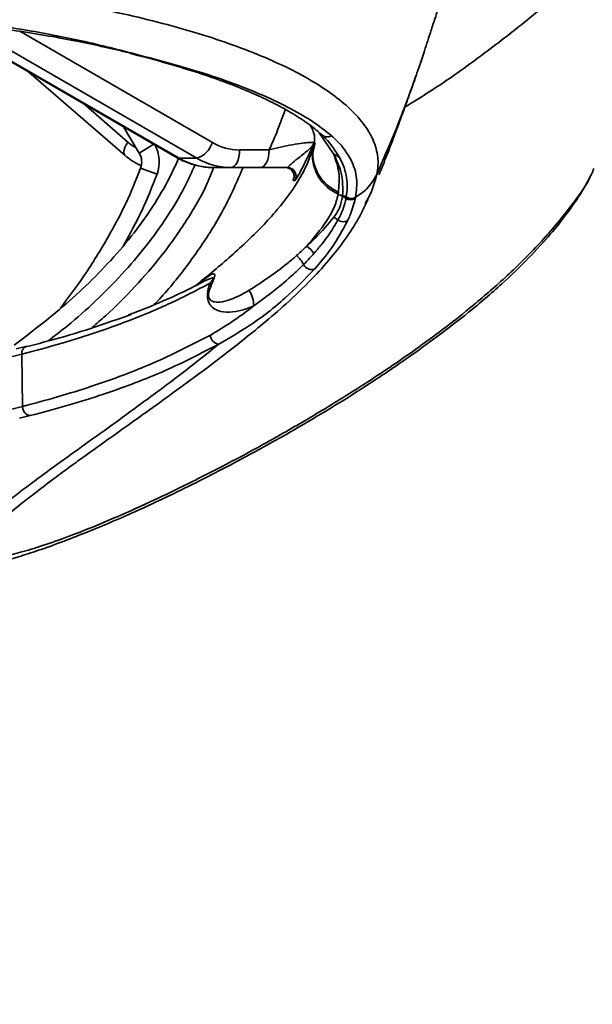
# Model space of a CAD drawing. Header units: millimetres. Extents: x 6316 to 18291, y -19059 to -9021.
# Tile 7 of 146: x 10779 to 10844, y -16102 to -15990. Entities that reach past the tile are written whole.
import ezdxf

# ---------------------------------------------------------------- set-up
doc = ezdxf.new("R2010")
doc.units = ezdxf.units.MM
doc.header["$LTSCALE"] = 10
doc.header["$PDSIZE"] = -1
doc.linetypes.add('CENTER', pattern=[50.8, 31.75, -6.35, 6.35, -6.35])
doc.layers.get('Defpoints').update_dxf_attribs({"true_color": 0x5e5e5e})
doc.layers.add('中心线层', color=1, linetype='CENTER')
doc.dimstyles.new('ISO-25', dxfattribs={"dimscale": 20, "dimtxt": 4, "dimasz": 3.05, "dimexe": 3, "dimexo": 0.625, "dimtad": 1, "dimdec": 0, "dimtxsty": 'Standard', "dimcen": 2.5, "dimclrd": 1, "dimclre": 1, "dimclrt": 4, "dimadec": 1, "dimazin": 2, "dimtfac": 1, "dimtdec": 0, "dimtmove": 0, "dimatfit": 0, "dimfxl": 1, "dimarcsym": 0})

# ---------------------------------------------------------------- blocks, each defined once
blk = doc.blocks.new('*D145')
at = {"layer": 'Defpoints', "color": 0, "linetype": 'ByBlock', "lineweight": 20, "transparency": 16777216}
for p in [(10584.24, -15808.37), (11013.17, -16065.33)]:
    blk.add_point(p, dxfattribs=at)
at = {"layer": '中心线层', "color": 1, "linetype": 'ByBlock', "lineweight": -2, "transparency": 16777216}
for p, q in [((10584.24, -15808.37), (11013.17, -16065.33)), ((11065.49, -16096.68), (11477.26, -16343.36))]:
    blk.add_line(p, q, dxfattribs=at)
at = {"layer": '中心线层', "color": 1, "linetype": 'ByBlock', "lineweight": 20, "transparency": 16777216}
blk.add_solid([(11070.72, -16087.96), (11060.27, -16105.4), (11013.17, -16065.33)], dxfattribs=at)
at = {"layer": '中心线层', "color": 4, "linetype": 'ByBlock', "lineweight": 20, "transparency": 16777216, "insert": (11399.48, -16235.04), "char_height": 80, "attachment_point": 5, "rotation": 329.0753}
blk.add_mtext('R500', dxfattribs=at)

msp = doc.modelspace()

# ---------------------------------------------------------------- linework, layer by layer
at = {"color": 7, "linetype": 'Continuous', "lineweight": 35}
for p, q in [((10770.09, -15990.22), (10797.01, -16005.76)), ((10770.25, -15990.24), (10797.24, -16005.82)), ((10799.24, -16005.82), (10772.73, -15990.51)), ((10779.09, -15991.37), (10801.01, -16004.03)), ((10791.68, -15993.91), (10792.25, -15994.06)), ((10791.9, -15993.9), (10792.52, -15994.04)), ((10780.11, -15996), (10791.06, -16005.49)), ((10786.28, -15999.56), (10791.37, -16003.97)), ((10792.68, -16005.22), (10790.9, -16002.23)), ((10814.81, -16005.31), (10813.19, -16002.92)), ((10794.35, -16004.23), (10792.68, -16005.22)), ((10812.62, -16004.09), (10812.58, -16004.24)), ((10812.71, -16004.1), (10812.61, -16004.57)), ((10804.11, -16004.87), (10807.48, -16004.87)), ((10797.24, -16005.82), (10799.24, -16005.82)), ((10792.84, -16006.93), (10794.72, -16007.62)), ((10803.11, -16006.87), (10801.11, -16006.87)), ((10806.48, -16006.87), (10803.11, -16006.87)), ((10819.74, -16007.65), (10819.74, -16007.65)), ((10815.33, -16009.9), (10815.84, -16010.13)), ((10815.84, -16010.13), (10816.24, -16010.35)), ((10815.85, -16010), (10816.26, -16010.22)), ((10816.24, -16010.35), (10816.23, -16010.39)), ((10816.26, -16010.22), (10816.24, -16010.35)), ((10817.3, -16010.39), (10817.29, -16010.42)), ((10817.33, -16010.26), (10817.3, -16010.39)), ((10799.52, -16020.12), (10799.4, -16020.19)), ((10779.88, -16027.21), (10778.67, -16027.51)), ((10780.12, -16027.2), (10779.89, -16027.23)), ((10779.29, -16028.12), (10779.39, -16034.06)), ((10778.17, -16034.36), (10779.39, -16034.06))]:
    msp.add_line(p, q, dxfattribs=at)
at = {"color": 7, "linetype": 'Continuous', "lineweight": 35, "flags": 128}
for points in [[(10791.06, -16005.49), (10791.03, -16005.45), (10790.95, -16005.3), (10790.93, -16005.11), (10790.96, -16004.86), (10791.05, -16004.59), (10791.19, -16004.29), (10791.37, -16003.97)], [(10791.37, -16003.97), (10791.77, -16004.29), (10792.16, -16004.55)], [(10803.11, -16006.87), (10803.31, -16006.84), (10803.49, -16006.72), (10803.67, -16006.54), (10803.82, -16006.29), (10803.94, -16005.99), (10804.03, -16005.64), (10804.09, -16005.26), (10804.11, -16004.87)], [(10806.48, -16006.87), (10806.67, -16006.84), (10806.86, -16006.72), (10807.03, -16006.54), (10807.19, -16006.29), (10807.31, -16005.99), (10807.4, -16005.64), (10807.46, -16005.26), (10807.48, -16004.87)], [(10797.24, -16005.82), (10797.06, -16005.78), (10797.01, -16005.76)]]:
    msp.add_lwpolyline(points, dxfattribs=at)
at = {"color": 7, "linetype": 'Continuous', "lineweight": 35}
for centre, radius, start, end in [((10792.38, -15993.62), 0.449, 253.8543, 288.9527), ((10814.1, -16002.46), 0.927, 226.9217, 300.7575), ((10790.96, -16006.25), 4, 339.9922, 29.4766), ((10798.4, -16003.22), 2.73, 287.7531, 342.7054), ((10804.13, -15998.69), 6.19, 239.7081, 269.7965), ((10790.96, -16006.25), 2, 339.9922, 30.817), ((10813.67, -16007.74), 2.69, 45.4078, 64.8525), ((10801.14, -15999.14), 7.73, 239.7081, 269.7965), ((10803.14, -15999.14), 7.73, 239.7081, 269.7965), ((10809.33, -16007.87), 1, 331.6523, 89.9593), ((10809.55, -16007.87), 0.999, 49.5384, 89.997), ((10809.55, -16007.87), 1, 332.0037, 49.5335), ((10814.59, -16012.99), 3.08, 57.8451, 66.2242), ((10816.79, -16009.52), 1.03, 236.877, 298.9246), ((10813.35, -16015.3), 3.15, 51.4426, 61.7749), ((10815.94, -16012.01), 1.03, 232.7586, 297.605), ((10809.87, -16018.37), 3.19, 32.2959, 53.4065), ((10808.52, -16019.33), 3.2, 26.1562, 49.4431), ((10812.31, -16017.45), 1.03, 207.1539, 290.8465), ((10799.35, -16020.53), 1.47, 3.8324, 19.5488), ((10802.55, -16022.59), 3.17, 359.3875, 33.2156), ((10801.84, -16025.93), 1.05, 180.617, 264.6433)]:
    msp.add_arc(centre, radius, start, end, dxfattribs=at)
for points, knots in [([(10824.21, -15996.44), (10824.49, -15995.62), (10824.98, -15994.2), (10825.71, -15991.92), (10826.33, -15990.02), (10826.84, -15988.46), (10827.39, -15986.68), (10827.96, -15984.77), (10828.56, -15982.67), (10829.26, -15980.09), (10830.17, -15976.53), (10830.79, -15973.7), (10831.15, -15972.06)], [0, 0, 0, 0, 0.139757, 0.243177, 0.300754, 0.361713, 0.428407, 0.510357, 0.585753, 0.673851, 0.811646, 1, 1, 1, 1]), ([(10668.75, -16007.65), (10668.75, -16007.65), (10668.61, -16006.99), (10668.54, -16005.66), (10669.09, -16003.71), (10670.23, -16001.82), (10671.92, -16000), (10674.2, -15998.19), (10677.05, -15996.44), (10680.43, -15994.77), (10684.34, -15993.17), (10688.83, -15991.65), (10693.72, -15990.28), (10698.89, -15989.07), (10704.31, -15988.01), (10710.14, -15987.08), (10716.12, -15986.31), (10722.12, -15985.71), (10728.12, -15985.26), (10734.31, -15984.96), (10739.79, -15984.82), (10745.16, -15984.78), (10750.41, -15984.84), (10756.39, -15985.05), (10762.35, -15985.4), (10768.15, -15985.87), (10773.71, -15986.47), (10779.05, -15987.19), (10784.19, -15988.02), (10789.11, -15988.98), (10793.72, -15990.03), (10798.05, -15991.18), (10802.04, -15992.44), (10805.73, -15993.79), (10809.05, -15995.23), (10811.99, -15996.76), (10814.49, -15998.35), (10816.62, -16000.05), (10818.28, -16001.85), (10819.42, -16003.76), (10819.95, -16005.69), (10819.88, -16007), (10819.74, -16007.65), (10819.74, -16007.65)], [0, 0, 0, 0, 0, 0.029592, 0.059412, 0.08694, 0.114468, 0.142765, 0.17106, 0.198662, 0.226263, 0.254762, 0.283258, 0.309119, 0.334979, 0.361703, 0.388427, 0.41244, 0.436453, 0.461214, 0.485974, 0.500751, 0.524009, 0.547266, 0.571207, 0.595148, 0.618175, 0.641201, 0.664854, 0.688507, 0.712122, 0.735738, 0.759954, 0.784171, 0.809129, 0.834088, 0.859655, 0.885223, 0.913505, 0.941788, 0.970894, 1, 1, 1, 1, 1]), ([(10822.94, -15999.99), (10823.91, -15999.4), (10826.4, -15997.89), (10830.98, -15994.66), (10836.29, -15990.62), (10839.67, -15987.75), (10841.36, -15986.31)], [0, 0, 0, 0, 0.176526, 0.451015, 0.725507, 1, 1, 1, 1]), ([(10792.52, -15994.04), (10790.42, -15993.49), (10786.52, -15992.48), (10780.05, -15991.24), (10773.53, -15990.24), (10766.62, -15989.44), (10759.4, -15988.87), (10751.96, -15988.51), (10745.76, -15988.41), (10739.48, -15988.45), (10733.13, -15988.64), (10725.52, -15989.12), (10717.98, -15989.85), (10710.63, -15990.86), (10703.61, -15992.14), (10698.84, -15993.25), (10696.41, -15993.92), (10695.96, -15994.04)], [0, 0, 0, 0, 0.080479, 0.149719, 0.219161, 0.288387, 0.35829, 0.428417, 0.498315, 0.53118, 0.603413, 0.675897, 0.748137, 0.826132, 0.90443, 0.98245, 1, 1, 1, 1]), ([(10696.45, -15993.93), (10698.55, -15993.44), (10702.93, -15992.42), (10709.53, -15991.31), (10715.73, -15990.48), (10721.23, -15989.89), (10726.94, -15989.43), (10732.81, -15989.1), (10738.72, -15988.9), (10744.7, -15988.84), (10750.74, -15988.92), (10756.74, -15989.15), (10762.59, -15989.5), (10768.32, -15989.99), (10773.93, -15990.62), (10779.96, -15991.47), (10786.08, -15992.53), (10790.02, -15993.46), (10791.9, -15993.9)], [0, 0, 0, 0, 0.078835, 0.16499, 0.220843, 0.276695, 0.334129, 0.391562, 0.448117, 0.504672, 0.562914, 0.621157, 0.677895, 0.734634, 0.793039, 0.851444, 0.929103, 1, 1, 1, 1]), ([(10792.24, -15994.06), (10792.56, -15994.13), (10794.08, -15994.5), (10796.6, -15995.22), (10799.76, -15996.19), (10802.65, -15997.21), (10805.28, -15998.26), (10807.63, -15999.34), (10809.73, -16000.45), (10811.52, -16001.59), (10812.72, -16002.46), (10813.22, -16002.94), (10813.32, -16003.04)], [0, 0, 0, 0, 0.03138, 0.148659, 0.266173, 0.383468, 0.500151, 0.616469, 0.733937, 0.851801, 0.969939, 1, 1, 1, 1]), ([(10792.52, -15994.04), (10794.73, -15994.62), (10798.45, -15995.6), (10802.97, -15997.11), (10806.54, -15998.51), (10809.66, -15999.98), (10812.44, -16001.56), (10813.84, -16002.67), (10814.57, -16003.26)], [0, 0, 0, 0, 0.2183137, 0.3691743, 0.5200376, 0.6753014, 0.8305677, 1, 1, 1, 1]), ([(10819.74, -16007.65), (10821.09, -16004.54), (10822.7, -16000.85), (10823.97, -15997.03), (10824.17, -15996.42)], [0, 0, 0, 0, 0.840788, 1, 1, 1, 1]), ([(10819.96, -16007.72), (10820.01, -16007.6), (10820.37, -16006.78), (10821.03, -16005.11), (10821.89, -16002.87), (10822.71, -16000.64), (10823.52, -15998.38), (10823.99, -15997.06), (10824.25, -15996.33)], [0, 0, 0, 0, 0.025123, 0.164021, 0.317382, 0.500122, 0.724518, 1, 1, 1, 1]), ([(10807.48, -16004.87), (10807.72, -16004.33), (10808.39, -16002.83), (10808.95, -16001.27), (10809.31, -16000.26)], [0, 0, 0, 0, 0.360046, 1, 1, 1, 1]), ([(10812.17, -16002.11), (10812.18, -16002.12), (10812.37, -16002.39), (10812.52, -16002.82), (10812.65, -16003.19), (10812.66, -16003.74), (10812.65, -16004.22), (10812.57, -16004.56), (10812.57, -16004.56)], [0, 0, 0, 0, 0.007216, 0.248548, 0.509186, 0.757474, 0.997341, 1, 1, 1, 1]), ([(10813.33, -16002.97), (10813.51, -16003.15), (10814.48, -16004.09), (10815.08, -16005.05), (10815.56, -16005.83)], [0, 0, 0, 0, 0.194485, 1, 1, 1, 1]), ([(10807.48, -16004.87), (10807.9, -16004.76), (10808.74, -16004.55), (10810.09, -16004.27), (10811.26, -16004.09), (10811.85, -16004.04), (10812.25, -16004.02), (10812.53, -16004.02), (10812.57, -16004.08), (10812.58, -16004.1)], [0, 0, 0, 0, 0.212544, 0.41738, 0.596209, 0.743933, 0.748603, 0.886644, 1, 1, 1, 1]), ([(10809.55, -16006.87), (10809.57, -16006.86), (10809.6, -16006.84), (10809.74, -16006.71), (10810.04, -16006.42), (10810.84, -16005.73), (10811.74, -16005.07), (10812.25, -16004.6), (10812.44, -16004.35), (10812.53, -16004.21), (10812.56, -16004.14), (10812.58, -16004.1), (10812.58, -16004.1)], [0, 0, 0, 0, 0.0916384, 0.1031366, 0.2127711, 0.4151, 0.6935207, 0.8426235, 0.9200345, 0.9590709, 0.9981849, 1, 1, 1, 1]), ([(10812.58, -16004.1), (10812.58, -16004.1), (10812.4, -16004.5), (10812, -16005.4), (10811.36, -16006.73), (10810.84, -16007.7), (10810.52, -16008.25), (10810.46, -16008.31), (10810.43, -16008.34)], [0, 0, 0, 0, 0.001571, 0.249135, 0.497766, 0.720627, 0.860385, 1, 1, 1, 1]), ([(10812.61, -16004.18), (10812.52, -16004.49), (10812.42, -16004.86), (10812.3, -16005.16), (10812.28, -16005.22)], [0, 0, 0, 0, 0.80705, 1, 1, 1, 1]), ([(10812.64, -16004.26), (10812.56, -16004.52), (10812.3, -16005.33), (10812.47, -16006.54), (10812.93, -16007.69), (10813.51, -16008.56), (10814.3, -16009.34), (10814.98, -16009.71), (10815.33, -16009.9)], [0, 0, 0, 0, 0.124729, 0.378995, 0.520452, 0.671109, 0.830961, 1, 1, 1, 1]), ([(10814.57, -16003.26), (10814.77, -16003.44), (10815.75, -16004.33), (10816.89, -16005.94), (10817.6, -16008.12), (10817.42, -16009.54), (10817.33, -16010.26)], [0, 0, 0, 0, 0.08272, 0.414185, 0.70566, 1, 1, 1, 1]), ([(10799.02, -16020.37), (10799.67, -16019.85), (10801.56, -16018.34), (10804.84, -16015.46), (10808.45, -16011.82), (10810.77, -16008.58), (10811.92, -16006.32), (10812.27, -16005.23), (10812.38, -16004.9)], [0, 0, 0, 0, 0.126729, 0.37098, 0.613324, 0.837506, 0.950095, 1, 1, 1, 1]), ([(10812.61, -16004.57), (10812.55, -16004.79), (10812.33, -16005.6), (10812.72, -16007.08), (10813.7, -16008.71), (10814.81, -16009.37), (10815.36, -16009.7)], [0, 0, 0, 0, 0.110196, 0.4067973, 0.7033987, 1, 1, 1, 1]), ([(10814.81, -16005.31), (10815.07, -16006.03), (10815.58, -16007.48), (10815.43, -16008.96), (10815.36, -16009.7)], [0, 0, 0, 0, 0.4980438, 1, 1, 1, 1]), ([(10815.85, -16010), (10815.87, -16009.17), (10815.9, -16007.62), (10815.16, -16006.04), (10814.81, -16005.31)], [0, 0, 0, 0, 0.536333, 1, 1, 1, 1]), ([(10778.43, -16027.08), (10780.04, -16025.86), (10783.8, -16023.02), (10788.25, -16018.84), (10791.82, -16014.74), (10794.18, -16011.47), (10795.95, -16008.49), (10796.82, -16006.58), (10797.17, -16005.84)], [0, 0, 0, 0, 0.211744, 0.493369, 0.637056, 0.780682, 0.914363, 1, 1, 1, 1]), ([(10799.02, -16006.56), (10798.75, -16007.17), (10797.86, -16009.21), (10796.01, -16012.33), (10793.47, -16015.88), (10789.78, -16020.14), (10786.03, -16023.74), (10783.03, -16026.04), (10782.29, -16026.6)], [0, 0, 0, 0, 0.074534, 0.253612, 0.411791, 0.570029, 0.89384, 1, 1, 1, 1]), ([(10791.06, -16005.49), (10791.3, -16005.69), (10791.87, -16006.15), (10792.52, -16006.47), (10792.89, -16006.64)], [0, 0, 0, 0, 0.430602, 1, 1, 1, 1]), ([(10797.01, -16005.76), (10797.3, -16005.91), (10798.06, -16006.32), (10799.37, -16006.73), (10800.48, -16006.87), (10801.04, -16006.87), (10801.11, -16006.87)], [0, 0, 0, 0, 0.223607, 0.600587, 0.953842, 1, 1, 1, 1]), ([(10815.56, -16005.83), (10815.72, -16006.18), (10816.06, -16006.9), (10816.32, -16008), (10816.41, -16009.12), (10816.31, -16009.85), (10816.26, -16010.22)], [0, 0, 0, 0, 0.242679, 0.503961, 0.751685, 1, 1, 1, 1]), ([(10780.74, -16043.98), (10780.43, -16044.21), (10779.03, -16045.27), (10777.33, -16046.7), (10775.58, -16048.32), (10774.54, -16049.56), (10774.12, -16050.46), (10774.29, -16051.05), (10775.03, -16051.32), (10776.29, -16051.29), (10778.03, -16050.98), (10780.27, -16050.37), (10783.02, -16049.47), (10786.28, -16048.25), (10790.06, -16046.68), (10794.39, -16044.74), (10798.96, -16042.53), (10803.66, -16040.11), (10808.37, -16037.54), (10813.48, -16034.56), (10819.02, -16031.12), (10824.92, -16027.1), (10830.22, -16023.05), (10834.85, -16019.01), (10838.57, -16015.31), (10841.76, -16011.47), (10843.83, -16008.62), (10844.38, -16007.2), (10844.46, -16006.99)], [0, 0, 0, 0, 0.014094, 0.064005, 0.113958, 0.163869, 0.21381, 0.26372, 0.313656, 0.360492, 0.407327, 0.454251, 0.501174, 0.547486, 0.593824, 0.640136, 0.686483, 0.723023, 0.759567, 0.796104, 0.832664, 0.869233, 0.90579, 0.928321, 0.950915, 0.973479, 0.99596, 1, 1, 1, 1]), ([(10783.72, -16022.87), (10784.63, -16021.64), (10786.57, -16019.05), (10789.02, -16015.06), (10791.22, -16011), (10792.3, -16008.29), (10792.84, -16006.93)], [0, 0, 0, 0, 0.249041, 0.526156, 0.762275, 1, 1, 1, 1]), ([(10787.3, -16025.08), (10787.82, -16024.64), (10789.54, -16023.18), (10792.22, -16020.45), (10795.36, -16016.87), (10798.1, -16012.91), (10800.11, -16009.58), (10800.91, -16007.47), (10801.14, -16006.87)], [0, 0, 0, 0, 0.0888717, 0.2927359, 0.4965271, 0.7070545, 0.9175904, 1, 1, 1, 1]), ([(10794.72, -16007.62), (10794.16, -16009.02), (10793.07, -16011.8), (10791.62, -16014.4), (10790.91, -16015.69)], [0, 0, 0, 0, 0.508056, 1, 1, 1, 1]), ([(10804.5, -16006.87), (10804.05, -16007.91), (10802.96, -16010.47), (10800.78, -16014.35), (10797.88, -16018.46), (10795.69, -16021.15), (10794.42, -16022.42), (10794.36, -16022.48)], [0, 0, 0, 0, 0.180847, 0.446154, 0.711442, 0.986579, 1, 1, 1, 1]), ([(10809.55, -16006.87), (10809.17, -16006.87), (10808.09, -16006.87), (10807.11, -16006.87), (10806.48, -16006.87)], [0, 0, 0, 0, 0.356055, 1, 1, 1, 1]), ([(10809.36, -16006.88), (10809.37, -16006.88), (10809.51, -16006.86), (10809.77, -16006.96), (10810.06, -16007.16), (10810.23, -16007.42), (10810.31, -16007.66), (10810.33, -16007.86), (10810.32, -16007.99), (10810.3, -16008.06), (10810.29, -16008.1), (10810.29, -16008.1), (10810.29, -16008.1)], [0, 0, 0, 0, 0.020918, 0.188917, 0.369945, 0.510459, 0.627211, 0.724969, 0.801133, 0.862487, 0.932023, 1, 1, 1, 1]), ([(10810.19, -16007.11), (10810.27, -16007.19), (10810.4, -16007.33), (10810.51, -16007.58), (10810.55, -16007.79), (10810.54, -16007.96), (10810.53, -16008.05), (10810.52, -16008.08), (10810.52, -16008.09)], [0, 0, 0, 0, 0.267256, 0.494627, 0.686384, 0.841374, 0.952519, 1, 1, 1, 1]), ([(10817.33, -16010.26), (10817.78, -16009.96), (10818.8, -16009.29), (10819.4, -16008.24), (10819.74, -16007.65)], [0, 0, 0, 0, 0.437005, 1, 1, 1, 1]), ([(10819.74, -16007.65), (10819.74, -16007.65), (10819.55, -16008.47), (10819.22, -16009.55), (10818.54, -16010.76), (10818.41, -16011)], [0, 0, 0, 0, 0.0000052, 0.8022683, 1, 1, 1, 1]), ([(10773.58, -16052.33), (10773.72, -16052.32), (10774.53, -16052.25), (10776, -16051.96), (10778.08, -16051.44), (10780.3, -16050.76), (10782.73, -16049.92), (10785.34, -16048.93), (10788.07, -16047.83), (10790.94, -16046.61), (10794.08, -16045.2), (10797.36, -16043.63), (10800.81, -16041.91), (10804.42, -16040.02), (10808, -16038.06), (10811.64, -16035.97), (10815.34, -16033.76), (10819.26, -16031.27), (10823.02, -16028.72), (10826.67, -16026.1), (10830.29, -16023.32), (10833.8, -16020.34), (10836.92, -16017.34), (10839.45, -16014.59), (10841.57, -16011.93), (10843.11, -16009.68), (10843.85, -16008.27), (10844.12, -16007.76)], [0, 0, 0, 0, 0.0133474, 0.0790355, 0.1371109, 0.1918285, 0.2498303, 0.3053959, 0.3537024, 0.4050306, 0.4540901, 0.5019389, 0.548582, 0.594049, 0.6383878, 0.676102, 0.7159395, 0.7554332, 0.7943754, 0.8253203, 0.8578595, 0.8925994, 0.9214059, 0.9460861, 0.9683539, 0.9884859, 1, 1, 1, 1]), ([(10810.21, -16008.35), (10810.21, -16008.35), (10810.19, -16008.34), (10810.25, -16008.2), (10810.29, -16008.09)], [0, 0, 0, 0, 0.2139128, 1, 1, 1, 1]), ([(10810.43, -16008.34), (10810.4, -16008.34), (10810.33, -16008.35), (10810.26, -16008.35), (10810.21, -16008.35)], [0, 0, 0, 0, 0.367424, 1, 1, 1, 1]), ([(10815.33, -16009.9), (10815.33, -16009.9), (10815.23, -16010.46), (10814.88, -16011.51), (10813.76, -16013.47), (10812.57, -16014.87), (10811.77, -16015.81)], [0, 0, 0, 0, 0.000003, 0.248806, 0.497736, 1, 1, 1, 1]), ([(10815.36, -16009.7), (10815.35, -16009.77), (10815.34, -16009.83), (10815.33, -16009.9), (10815.33, -16009.9)], [0, 0, 0, 0, 0.999908, 1, 1, 1, 1]), ([(10802.01, -16028.45), (10802.03, -16028.44), (10802.79, -16027.85), (10804.36, -16026.61), (10806.83, -16024.63), (10809.53, -16022.31), (10812.16, -16019.8), (10814.5, -16017.22), (10816.33, -16014.82), (10817.73, -16012.63), (10818.42, -16011.16), (10818.72, -16010.53)], [0, 0, 0, 0, 0.002956, 0.146734, 0.281776, 0.423409, 0.582869, 0.709718, 0.822236, 0.923531, 1, 1, 1, 1]), ([(10814.85, -16012.52), (10815, -16012.31), (10815.24, -16011.96), (10815.62, -16011.2), (10815.74, -16010.61), (10815.83, -16010.17)], [0, 0, 0, 0, 0.296617, 0.481575, 1, 1, 1, 1]), ([(10816.23, -16010.39), (10816.19, -16010.58), (10816.07, -16011.09), (10815.79, -16011.91), (10815.48, -16012.52), (10815.32, -16012.83)], [0, 0, 0, 0, 0.234078, 0.616784, 1, 1, 1, 1]), ([(10815.83, -16010.17), (10815.83, -16010.16), (10815.84, -16010.15), (10815.84, -16010.13), (10815.84, -16010.13)], [0, 0, 0, 0, 0.999557, 1, 1, 1, 1]), ([(10815.84, -16010.13), (10815.84, -16010.13), (10815.84, -16010.09), (10815.85, -16010.04), (10815.85, -16010)], [0, 0, 0, 0, 0.000135, 1, 1, 1, 1]), ([(10817.3, -16010.39), (10817.25, -16010.42), (10817.17, -16010.46), (10816.98, -16010.51), (10816.73, -16010.53), (10816.44, -16010.47), (10816.29, -16010.38), (10816.24, -16010.35)], [0, 0, 0, 0, 0.171415, 0.237728, 0.536942, 0.836156, 1, 1, 1, 1]), ([(10817.33, -16010.26), (10817.24, -16010.3), (10817.04, -16010.39), (10816.71, -16010.4), (10816.45, -16010.33), (10816.31, -16010.24), (10816.26, -16010.22)], [0, 0, 0, 0, 0.284572, 0.569145, 0.853717, 1, 1, 1, 1]), ([(10817.29, -16010.42), (10817.12, -16011.05), (10816.89, -16011.88), (10816.51, -16012.73), (10816.42, -16012.92)], [0, 0, 0, 0, 0.766933, 1, 1, 1, 1]), ([(10811.77, -16015.81), (10812.09, -16015.51), (10813.23, -16014.45), (10814.17, -16013.32), (10814.85, -16012.52)], [0, 0, 0, 0, 0.281296, 1, 1, 1, 1]), ([(10815.32, -16012.83), (10815.21, -16013.02), (10814.68, -16013.96), (10813.77, -16015.25), (10812.86, -16016.32), (10812.57, -16016.66)], [0, 0, 0, 0, 0.14476, 0.723981, 1, 1, 1, 1]), ([(10816.42, -16012.92), (10815.85, -16013.99), (10814.86, -16015.85), (10813.33, -16017.64), (10812.67, -16018.41)], [0, 0, 0, 0, 0.5707575, 1, 1, 1, 1]), ([(10810.6, -16016.9), (10810.94, -16016.59), (10811.34, -16016.23), (10811.71, -16015.86), (10811.77, -16015.81)], [0, 0, 0, 0, 0.849322, 1, 1, 1, 1]), ([(10812.57, -16016.66), (10812.41, -16016.84), (10812.03, -16017.27), (10811.62, -16017.68), (10811.39, -16017.92)], [0, 0, 0, 0, 0.423922, 1, 1, 1, 1]), ([(10805.21, -16020.85), (10806.67, -16019.9), (10808.53, -16018.68), (10810.23, -16017.21), (10810.6, -16016.9)], [0, 0, 0, 0, 0.784738, 1, 1, 1, 1]), ([(10799.35, -16020.19), (10799.52, -16020.06), (10800.1, -16019.59), (10800.75, -16019.11), (10801.2, -16018.89), (10801.29, -16019.06), (10801.27, -16019.22), (10801.24, -16019.34), (10801.22, -16019.43), (10801.19, -16019.52), (10801.14, -16019.67), (10801.04, -16019.92), (10800.93, -16020.18), (10800.85, -16020.36), (10800.82, -16020.43)], [0, 0, 0, 0, 0.167595, 0.592437, 0.800465, 0.857106, 0.883702, 0.895134, 0.899686, 0.90888, 0.917141, 0.936123, 0.972324, 1, 1, 1, 1]), ([(10812.67, -16018.41), (10811.57, -16019.54), (10809.37, -16021.8), (10805.68, -16024.69), (10802.96, -16026.26), (10801.74, -16026.97)], [0, 0, 0, 0, 0.354535, 0.709938, 1, 1, 1, 1]), ([(10811.39, -16017.92), (10811.02, -16018.28), (10809.29, -16019.98), (10807.3, -16021.46), (10805.73, -16022.62)], [0, 0, 0, 0, 0.214656, 1, 1, 1, 1]), ([(10800.74, -16020.04), (10800.82, -16019.95), (10800.92, -16019.84), (10801.04, -16019.67), (10801.07, -16019.61), (10801.09, -16019.57), (10801.1, -16019.55), (10801.11, -16019.53), (10801.11, -16019.51), (10801.11, -16019.48), (10801.09, -16019.44), (10800.94, -16019.44), (10800.44, -16019.63), (10799.9, -16019.92), (10799.52, -16020.12)], [0, 0, 0, 0, 0.105441, 0.131851, 0.141254, 0.145375, 0.149542, 0.152534, 0.155515, 0.160764, 0.174938, 0.232877, 0.462592, 1, 1, 1, 1]), ([(10800.74, -16020.04), (10799.27, -16020.81), (10796.33, -16022.35), (10790.81, -16024.63), (10785.19, -16026.55), (10780.85, -16027.71), (10779.29, -16028.12)], [0, 0, 0, 0, 0.242498, 0.485407, 0.814645, 1, 1, 1, 1]), ([(10799.38, -16020.17), (10799.28, -16020.23), (10798.04, -16020.91), (10795.4, -16022.06), (10792.87, -16023.15), (10791.46, -16023.64), (10791.46, -16023.64)], [0, 0, 0, 0, 0.044509, 0.524507, 0.999858, 1, 1, 1, 1]), ([(10799.58, -16020.07), (10799.58, -16020.06), (10799.6, -16020.05), (10799.56, -16020.08), (10799.51, -16020.1)], [0, 0, 0, 0, 0.0551751, 1, 1, 1, 1]), ([(10805.73, -16022.62), (10805.28, -16022.8), (10804.37, -16023.15), (10803, -16023.38), (10801.85, -16023.3), (10801.1, -16022.91), (10800.73, -16022.5), (10800.56, -16022.15), (10800.46, -16021.74), (10800.44, -16021.38), (10800.48, -16020.96), (10800.57, -16020.5), (10800.68, -16020.2), (10800.74, -16020.04)], [0, 0, 0, 0, 0.233962, 0.467799, 0.683898, 0.792038, 0.833972, 0.876144, 0.896959, 0.917886, 0.936498, 0.965016, 1, 1, 1, 1]), ([(10800.82, -16020.43), (10800.77, -16020.54), (10800.68, -16020.74), (10800.6, -16021.03), (10800.57, -16021.23), (10800.56, -16021.36), (10800.57, -16021.46), (10800.59, -16021.61), (10800.66, -16021.82), (10800.81, -16021.98), (10801.12, -16022.17), (10801.77, -16022.24), (10803.21, -16021.95), (10804.39, -16021.3), (10805.21, -16020.85)], [0, 0, 0, 0, 0.031854, 0.055025, 0.064419, 0.068245, 0.077481, 0.082514, 0.098185, 0.135024, 0.175043, 0.283682, 0.507697, 1, 1, 1, 1]), ([(10800.79, -16025.94), (10801.95, -16025.24), (10803.66, -16024.2), (10805.22, -16023.01), (10805.73, -16022.62)], [0, 0, 0, 0, 0.6751633, 1, 1, 1, 1]), ([(10780.12, -16027.2), (10781.7, -16026.78), (10785.9, -16025.68), (10789.51, -16024.39), (10791.76, -16023.59)], [0, 0, 0, 0, 0.374981, 1, 1, 1, 1]), ([(10779.39, -16034.06), (10779.39, -16034.06), (10779.52, -16034.02), (10781.07, -16033.63), (10783.92, -16032.84), (10788.99, -16031.23), (10794.81, -16029.05), (10798.79, -16026.97), (10800.79, -16025.94)], [0, 0, 0, 0, 0.0000012, 0.0156415, 0.1796033, 0.3435771, 0.6717207, 1, 1, 1, 1]), ([(10772.45, -16052.35), (10772.25, -16052.37), (10771.58, -16052.4), (10771.12, -16052.09), (10770.96, -16051.5), (10771.42, -16050.56), (10772.48, -16049.31), (10774.18, -16047.7), (10776.57, -16045.72), (10779.7, -16043.32), (10783.21, -16040.74), (10786.87, -16038.12), (10790.44, -16035.56), (10794.17, -16032.83), (10797.97, -16030), (10800.48, -16027.98), (10801.74, -16026.97)], [0, 0, 0, 0, 0.036763, 0.123724, 0.210685, 0.297661, 0.384637, 0.471656, 0.558673, 0.645787, 0.732897, 0.791115, 0.849343, 0.907556, 0.953778, 1, 1, 1, 1]), ([(10779.89, -16027.23), (10779.86, -16027.24), (10779.72, -16027.25), (10779.51, -16027.43), (10779.32, -16027.73), (10779.3, -16027.99), (10779.29, -16028.12)], [0, 0, 0, 0, 0.086542, 0.391028, 0.695514, 1, 1, 1, 1]), ([(10801.74, -16026.97), (10799.74, -16028.01), (10795.74, -16030.09), (10789.84, -16032.3), (10784.64, -16033.95), (10781.72, -16034.72), (10780.25, -16035.11)], [0, 0, 0, 0, 0.328142, 0.656211, 0.827973, 1, 1, 1, 1]), ([(10779.29, -16028.12), (10779.29, -16028.12), (10778.88, -16028.22), (10778.48, -16028.32), (10778.07, -16028.42)], [0, 0, 0, 0, 0.000026, 1, 1, 1, 1]), ([(10802.27, -16028.24), (10802.14, -16028.34), (10800.66, -16029.51), (10798.18, -16031.29), (10794.92, -16033.69), (10791.07, -16036.43), (10786.94, -16039.38), (10783.21, -16042.07), (10781.47, -16043.42), (10780.74, -16043.98)], [0, 0, 0, 0, 0.011777, 0.13723, 0.253182, 0.369137, 0.601579, 0.833364, 1, 1, 1, 1]), ([(10780.25, -16035.11), (10779.85, -16035.21), (10779.44, -16035.31), (10779.03, -16035.41), (10779.03, -16035.41)], [0, 0, 0, 0, 0.999974, 1, 1, 1, 1])]:
    msp.add_open_spline(points, degree=3, knots=knots, dxfattribs=at)
msp.add_open_spline([(10780.25, -16035.11), (10780.14, -16035.08), (10779.92, -16035.04), (10779.63, -16034.79), (10779.43, -16034.45), (10779.4, -16034.19), (10779.39, -16034.06)], degree=3, dxfattribs=at)
at = {"layer": '中心线层', "color": 1, "linetype": 'ByBlock', "lineweight": 20}
msp.add_circle((10584.24, -15808.37), 500, dxfattribs=at)

# ---------------------------------------------------------------- dimensions: what is measured, and where the dimension line sits
dim = msp.add_radius_dim(center=(10584.24, -15808.37), mpoint=(11013.17, -16065.33), dimstyle='ISO-25', dxfattribs=at)
dim.commit()
dim.dimension.update_dxf_attribs({"geometry": '*D145', "text_midpoint": (11372.27, -16280.46), "dimtype": 164})

doc.saveas('drawing.dxf')
